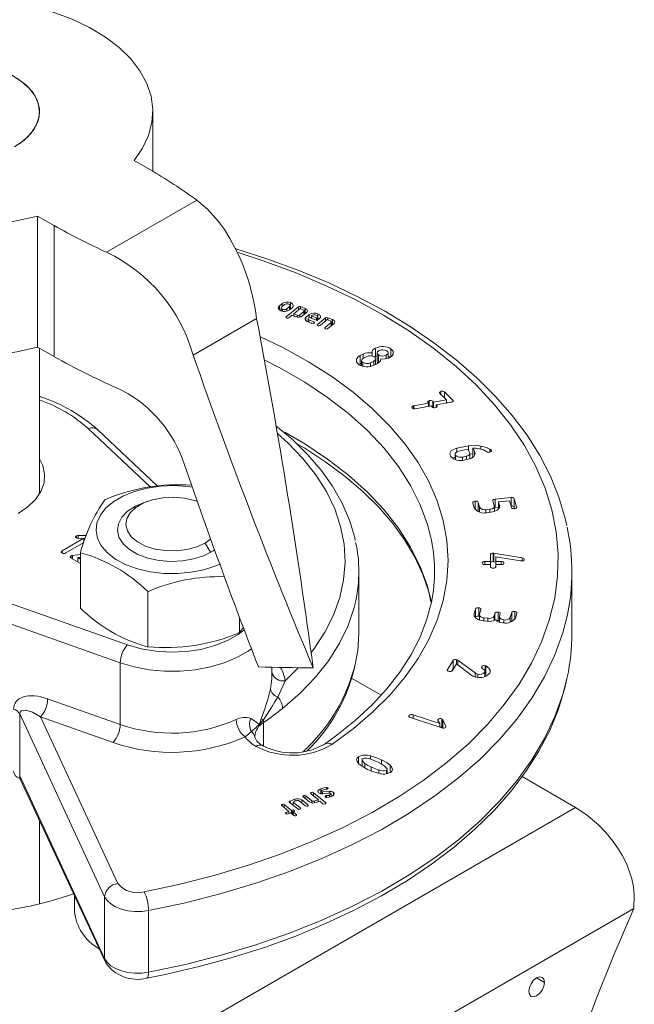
# Model space of a CAD drawing. Header units: millimetres. Extents: x 195 to 7681, y 65 to 5395.
# Tile 49 of 80: x 1854 to 1944, y 4041 to 4185. Entities that reach past the tile are written whole.
import ezdxf

# ---------------------------------------------------------------- set-up
doc = ezdxf.new("R2010")
doc.units = ezdxf.units.MM

msp = doc.modelspace()

# ---------------------------------------------------------------- linework, layer by layer
at = {"color": 7, "linetype": 'Continuous', "lineweight": 18, "ltscale": 13}
for p, q in [((1873.81, 4162.58), (1873.81, 4171.25)), ((1871.08, 4164.16), (1873.37, 4162.84)), ((1880.22, 4158.38), (1867.08, 4150.79)), ((1859.46, 4154.67), (1857.03, 4156.07)), ((1857.03, 4156.07), (1857.03, 4137)), ((1859.46, 4154.67), (1859.46, 4135.6)), ((1892.22, 4143.01), (1892.61, 4143.33)), ((1892.22, 4143.01), (1892.22, 4142.42)), ((1892.98, 4143.18), (1892.59, 4142.86)), ((1892.61, 4143.33), (1892.61, 4142.88)), ((1893.8, 4142.5), (1893.8, 4143.03)), ((1893.86, 4143.46), (1893.86, 4142.55)), ((1892.5, 4142.71), (1892.5, 4142.27)), ((1892.7, 4142.49), (1892.7, 4142.21)), ((1893.23, 4141.4), (1894.99, 4142.85)), ((1893.33, 4142.56), (1893.72, 4142.88)), ((1893.33, 4142.56), (1893.33, 4142.24)), ((1894.06, 4141.63), (1893.6, 4141.25)), ((1894.09, 4142.73), (1893.7, 4142.41)), ((1893.72, 4142.88), (1893.72, 4142.43)), ((1894.57, 4141.42), (1894.06, 4141.63)), ((1895.23, 4142.59), (1894.31, 4141.84)), ((1894.31, 4141.84), (1894.82, 4141.64)), ((1894.31, 4141.84), (1894.31, 4141.53)), ((1894.82, 4141.64), (1894.82, 4141.36)), ((1894.99, 4142.85), (1894.99, 4142.4)), ((1895.22, 4141.68), (1895.8, 4142.16)), ((1895.22, 4141.68), (1895.22, 4141.38)), ((1895.73, 4142.39), (1895.23, 4142.59)), ((1895.3, 4142.88), (1895.99, 4142.6)), ((1895.3, 4142.88), (1895.3, 4142.56)), ((1896.17, 4142.01), (1895.59, 4141.53)), ((1895.8, 4142.16), (1895.8, 4141.71)), ((1895.86, 4141.75), (1895.86, 4142.25)), ((1895.99, 4142.6), (1895.99, 4141.86)), ((1896.09, 4141.32), (1896.58, 4141.72)), ((1896.58, 4141.72), (1896.58, 4141.27)), ((1896.95, 4141.58), (1896.88, 4141.52)), ((1897.84, 4141.85), (1897.84, 4140.94)), ((1888.9, 4141.14), (1879.67, 4135.81)), ((1893.23, 4141.4), (1893.23, 4141.25)), ((1896.09, 4141.32), (1896.09, 4140.85)), ((1896.97, 4140.45), (1896.28, 4140.73)), ((1896.41, 4141.08), (1896.41, 4140.68)), ((1896.63, 4141.31), (1896.46, 4141.18)), ((1896.53, 4140.94), (1897.23, 4140.66)), ((1896.53, 4140.94), (1896.53, 4140.63)), ((1897.74, 4140.86), (1896.63, 4141.31)), ((1896.88, 4141.52), (1896.88, 4141.21)), ((1896.88, 4141.52), (1897.63, 4141.22)), ((1897.23, 4140.66), (1897.23, 4140.45)), ((1897.63, 4141.22), (1897.7, 4141.28)), ((1897.63, 4141.22), (1897.63, 4140.9)), ((1897.7, 4141.28), (1897.7, 4140.88)), ((1898.06, 4141.13), (1897.74, 4140.86)), ((1897.78, 4140.89), (1897.78, 4141.42)), ((1897.79, 4140.28), (1898.96, 4141.24)), ((1897.79, 4140.28), (1897.79, 4140.13)), ((1899.2, 4140.99), (1898.16, 4140.13)), ((1898.9, 4139.83), (1899.78, 4140.55)), ((1898.96, 4141.24), (1898.96, 4140.79)), ((1899.71, 4140.78), (1899.2, 4140.99)), ((1899.27, 4141.27), (1899.97, 4140.99)), ((1899.27, 4141.27), (1899.27, 4140.96)), ((1900.15, 4140.4), (1899.27, 4139.68)), ((1899.78, 4140.55), (1899.78, 4140.1)), ((1899.83, 4140.14), (1899.83, 4140.65)), ((1899.97, 4140.99), (1899.97, 4140.25)), ((1898.9, 4139.83), (1898.9, 4139.68)), ((1859.46, 4135.6), (1857.03, 4137)), ((1857.31, 4115.64), (1857.31, 4136.84)), ((1903.97, 4135.75), (1904.43, 4135.97)), ((1904.43, 4135.97), (1904.43, 4135.37)), ((1905.71, 4136.14), (1905.71, 4135.7)), ((1906.24, 4136.85), (1906.24, 4135.62)), ((1906.45, 4136.15), (1906.45, 4134.92)), ((1906.64, 4135.86), (1906.64, 4134.71)), ((1908.04, 4135.37), (1908.04, 4136.15)), ((1908.45, 4136.73), (1908.45, 4135.51)), ((1903.97, 4135.75), (1903.97, 4134.52)), ((1904.19, 4134.63), (1903.97, 4134.52)), ((1904.19, 4135.05), (1904.19, 4134.27)), ((1904.37, 4134.76), (1904.37, 4134.23)), ((1904.93, 4135.62), (1904.48, 4135.4)), ((1905.49, 4134.7), (1905.95, 4134.92)), ((1905.49, 4134.7), (1905.49, 4134.2)), ((1905.95, 4134.92), (1905.95, 4134.34)), ((1906.24, 4135.62), (1906.09, 4135.53)), ((1906.23, 4134.48), (1906.23, 4135.28)), ((1906.45, 4135.7), (1906.24, 4135.62)), ((1907.76, 4135.8), (1907.76, 4135.29)), ((1908.45, 4135.51), (1908.04, 4135.69)), ((1916.54, 4129.3), (1915.59, 4130.25)), ((1915.73, 4130.55), (1915.73, 4130.1)), ((1916.26, 4130.47), (1917.45, 4129.29)), ((1916.26, 4130.47), (1916.26, 4129.57)), ((1857.5, 4129.75), (1857.31, 4129.81)), ((1911.81, 4128.45), (1913.93, 4128.82)), ((1913.93, 4128.82), (1913.87, 4128.89)), ((1913.93, 4128.82), (1913.93, 4128.36)), ((1914.01, 4129.19), (1914.01, 4128.38)), ((1914.55, 4129.11), (1914.68, 4128.98)), ((1914.55, 4129.11), (1914.55, 4128.23)), ((1914.68, 4128.98), (1916.54, 4129.3)), ((1914.68, 4128.98), (1914.68, 4128.18)), ((1917.22, 4128.96), (1915.07, 4128.58)), ((1916.54, 4129.3), (1916.54, 4128.84)), ((1916.65, 4128.86), (1916.54, 4128.97)), ((1917.45, 4129.29), (1917.45, 4129.05)), ((1911.71, 4128.43), (1911.71, 4128.03)), ((1911.81, 4128.45), (1911.81, 4128.01)), ((1914.32, 4128.43), (1911.98, 4128.01)), ((1914.46, 4128.29), (1914.32, 4128.43)), ((1915.07, 4128.58), (1915.14, 4128.52)), ((1915.07, 4128.58), (1915.07, 4128.24)), ((1915.14, 4128.52), (1915.14, 4128.28)), ((1864.42, 4125.11), (1873.42, 4116.64)), ((1874.43, 4116.8), (1865.79, 4124.94)), ((1918.06, 4122.27), (1919.74, 4122.62)), ((1918.06, 4122.27), (1918.06, 4121.74)), ((1919.64, 4122.12), (1918.34, 4121.84)), ((1919.91, 4121.69), (1919.64, 4122.12)), ((1919.74, 4122.62), (1919.74, 4121.96)), ((1919.96, 4120.76), (1919.96, 4121.53)), ((1920.38, 4122.26), (1920.64, 4121.84)), ((1920.38, 4122.26), (1920.38, 4121.03)), ((1920.64, 4121.84), (1920.64, 4121.28)), ((1921.53, 4122.59), (1921.53, 4122.15)), ((1922.87, 4122.16), (1922.87, 4121.71)), ((1923.06, 4121.99), (1923.06, 4121.8)), ((1917.81, 4121.42), (1917.81, 4121.42)), ((1917.81, 4121.42), (1917.81, 4120.63)), ((1917.86, 4121.26), (1917.86, 4120.62)), ((1918.88, 4120.99), (1919.44, 4121.11)), ((1918.88, 4120.99), (1918.88, 4120.54)), ((1919.71, 4120.68), (1919.15, 4120.56)), ((1919.44, 4121.11), (1919.44, 4120.62)), ((1920.38, 4121.47), (1919.96, 4121.42)), ((1920.71, 4114.56), (1920.71, 4113.33)), ((1921.15, 4114.37), (1921.36, 4113.7)), ((1921.15, 4114.37), (1921.15, 4113.15)), ((1923.51, 4113.92), (1923.3, 4114.59)), ((1923.62, 4114.86), (1925.95, 4115.09)), ((1923.62, 4114.86), (1923.62, 4113.63)), ((1925.7, 4114.61), (1924.14, 4114.45)), ((1924.14, 4114.45), (1924.27, 4114)), ((1924.14, 4114.45), (1924.14, 4113.48)), ((1925.99, 4113.66), (1925.7, 4114.61)), ((1925.95, 4115.09), (1925.95, 4113.87)), ((1926.4, 4114.91), (1926.76, 4113.73)), ((1926.4, 4114.91), (1926.4, 4113.68)), ((1871.84, 4114), (1871.08, 4113.56)), ((1920.59, 4113.62), (1920.39, 4114.3)), ((1921.36, 4113.7), (1921.36, 4113.02)), ((1922.28, 4113.33), (1922.86, 4113.39)), ((1922.28, 4113.33), (1922.28, 4112.89)), ((1923, 4112.95), (1922.42, 4112.89)), ((1922.86, 4113.39), (1922.86, 4112.93)), ((1923.52, 4113.05), (1923.52, 4113.8)), ((1923.62, 4113.63), (1923.52, 4113.61)), ((1924.14, 4113.68), (1923.62, 4113.63)), ((1925.95, 4113.87), (1925.93, 4113.87)), ((1926.46, 4113.48), (1926.4, 4113.68)), ((1926.76, 4113.73), (1926.76, 4113.63)), ((1860.59, 4107.35), (1863.78, 4109.2)), ((1862.68, 4109.53), (1862.68, 4109.21)), ((1862.95, 4109.59), (1864.14, 4109.59)), ((1862.95, 4109.59), (1862.95, 4109.14)), ((1863.78, 4109.2), (1862.95, 4109.14)), ((1863.78, 4109.2), (1863.78, 4108.61)), ((1860.59, 4107.35), (1860.59, 4107.03)), ((1863.76, 4108.55), (1861.14, 4107.03)), ((1881.42, 4108.47), (1882.19, 4107.15)), ((1870.1, 4093.65), (1833.99, 4106.43)), ((1861.89, 4106.6), (1861.89, 4106.28)), ((1863.25, 4105.5), (1861.89, 4106.28)), ((1862.09, 4106.67), (1863.25, 4106.82)), ((1862.09, 4106.67), (1862.09, 4106.17)), ((1863.25, 4106.39), (1862.88, 4106.35)), ((1862.88, 4106.35), (1863.25, 4106.13)), ((1862.88, 4106.35), (1862.88, 4105.71)), ((1863.25, 4107.05), (1863.25, 4099.04)), ((1922.15, 4105.79), (1922.94, 4105.79)), ((1922.15, 4105.79), (1922.15, 4105.34)), ((1922.94, 4105.79), (1922.94, 4106.76)), ((1922.94, 4105.79), (1922.94, 4105.34)), ((1923.34, 4106.99), (1923.34, 4105.77)), ((1923.44, 4106.98), (1927.58, 4106.3)), ((1923.44, 4106.98), (1923.44, 4105.76)), ((1923.72, 4105.71), (1923.44, 4105.76)), ((1923.72, 4106.48), (1923.72, 4105.79)), ((1927.34, 4105.87), (1923.72, 4106.48)), ((1923.72, 4105.79), (1924.52, 4105.79)), ((1923.72, 4105.79), (1923.72, 4105.34)), ((1924.52, 4105.79), (1924.52, 4105.34)), ((1927.58, 4106.3), (1927.58, 4105.86)), ((1903.79, 4095.31), (1903.79, 4104.29)), ((1922.94, 4105.34), (1922.15, 4105.34)), ((1922.94, 4105.05), (1922.94, 4105.34)), ((1923.72, 4105.34), (1923.72, 4105.05)), ((1924.52, 4105.34), (1923.72, 4105.34)), ((1934.81, 4095.31), (1934.81, 4104.29)), ((1841.36, 4100.84), (1869.05, 4091.04)), ((1873.05, 4101.4), (1873.05, 4093.38)), ((1914.36, 4099.8), (1914.28, 4100.19)), ((1920.58, 4098.2), (1920.79, 4098.87)), ((1920.79, 4098.87), (1920.79, 4097.65)), ((1921.24, 4099.06), (1921.24, 4097.83)), ((1921.56, 4098.8), (1921.35, 4098.12)), ((1886.43, 4097.61), (1886.43, 4095.45)), ((1920.58, 4098.2), (1920.58, 4097.92)), ((1921.34, 4097.82), (1921.24, 4097.83)), ((1921.34, 4097.99), (1921.34, 4097.27)), ((1922.44, 4097.09), (1921.86, 4097.15)), ((1922, 4097.59), (1922.58, 4097.53)), ((1922, 4097.59), (1922, 4097.13)), ((1922.58, 4097.53), (1922.58, 4097.09)), ((1923.5, 4097.9), (1923.6, 4098.24)), ((1923.5, 4097.9), (1923.5, 4097.21)), ((1923.6, 4098.24), (1923.6, 4097.25)), ((1924.05, 4098.42), (1924.05, 4097.2)), ((1924.25, 4097.7), (1924.25, 4096.96)), ((1924.37, 4098.16), (1924.26, 4097.82)), ((1924.91, 4097.29), (1924.91, 4096.85)), ((1925.83, 4097.66), (1926.04, 4098.34)), ((1925.83, 4097.66), (1925.83, 4096.96)), ((1926.04, 4098.34), (1926.04, 4097.11)), ((1926.49, 4098.52), (1926.49, 4097.3)), ((1926.8, 4098.26), (1926.6, 4097.59)), ((1886.43, 4095.45), (1887, 4096.24)), ((1918.01, 4091.5), (1918.01, 4090.84)), ((1918.2, 4091.42), (1920.73, 4089.56)), ((1918.2, 4091.42), (1918.2, 4090.74)), ((1869.05, 4082.05), (1869.05, 4091.04)), ((1891.13, 4089.09), (1891.13, 4090.4)), ((1894.97, 4090.33), (1893.06, 4088.43)), ((1916.7, 4090.08), (1917.51, 4091.36)), ((1916.7, 4090.08), (1916.7, 4089.9)), ((1917.51, 4090.14), (1917.3, 4089.81)), ((1918.03, 4090.87), (1917.43, 4089.93)), ((1917.51, 4091.36), (1917.51, 4090.14)), ((1920.08, 4089.3), (1918.03, 4090.87)), ((1921.69, 4090.48), (1921.69, 4090.32)), ((1922.18, 4090.62), (1922.18, 4089.84)), ((1922.29, 4090.58), (1922.29, 4089.36)), ((1902.74, 4088.81), (1907.03, 4086.33)), ((1920.73, 4089.56), (1920.73, 4089)), ((1921.1, 4089.4), (1921.1, 4088.94)), ((1922.11, 4089.67), (1922.11, 4089.05)), ((1922.14, 4089.06), (1922.14, 4089.86)), ((1891.98, 4086.04), (1893.06, 4088.43)), ((1869.05, 4082.05), (1858.49, 4085.79)), ((1854.42, 4083.6), (1866.77, 4056.98)), ((1854.42, 4074.61), (1854.42, 4083.6)), ((1868.71, 4058.91), (1857.44, 4083.18)), ((1857.44, 4083.18), (1868.01, 4079.44)), ((1889.59, 4082.88), (1889.89, 4082.73)), ((1911.14, 4083.41), (1911.14, 4083.17)), ((1915.89, 4081.56), (1911.29, 4083.1)), ((1911.68, 4083.49), (1915.59, 4082.19)), ((1911.68, 4083.49), (1911.68, 4082.97)), ((1915.32, 4082.8), (1915.32, 4082.58)), ((1915.85, 4082.88), (1915.85, 4081.66)), ((1889.92, 4078.93), (1889.92, 4082.36)), ((1915.59, 4082.19), (1915.28, 4082.63)), ((1915.59, 4082.19), (1915.59, 4081.66)), ((1916.03, 4082.75), (1916.45, 4081.84)), ((1916.03, 4082.75), (1916.03, 4081.53)), ((1916.45, 4081.84), (1916.45, 4081.69)), ((1888.64, 4080.22), (1888.63, 4080.31)), ((1888.64, 4080.22), (1888.63, 4080.26)), ((1888.83, 4078.89), (1888.83, 4078.89)), ((1889.83, 4078.98), (1889.83, 4078.99)), ((1903.74, 4077.36), (1903.74, 4076.43)), ((1905.49, 4077.5), (1905.49, 4077.01)), ((1904.26, 4076.88), (1904.26, 4075.99)), ((1904.66, 4076.41), (1904.66, 4075.76)), ((1905.57, 4075.88), (1905.57, 4075.32)), ((1907.09, 4076.92), (1907.09, 4076.3)), ((1908.35, 4076.12), (1908.35, 4075.2)), ((1866.77, 4048), (1854.42, 4074.61)), ((1854.43, 4074.2), (1854.53, 4074.1)), ((1906.72, 4075.44), (1906.72, 4074.98)), ((1907.82, 4075.39), (1907.82, 4074.89)), ((1907.89, 4074.9), (1907.89, 4075.58)), ((1927.55, 4074.49), (1935.32, 4070)), ((1854.51, 4074.13), (1866.89, 4047.45)), ((1899.06, 4072.91), (1899.06, 4072.65)), ((1899.27, 4072.85), (1899.27, 4072.71)), ((1896.59, 4070.8), (1895.71, 4071.53)), ((1895.76, 4071.72), (1895.76, 4071.49)), ((1896.08, 4071.68), (1896.95, 4070.96)), ((1896.08, 4071.68), (1896.08, 4071.23)), ((1897.86, 4071.13), (1896.82, 4071.98)), ((1896.87, 4072.16), (1896.87, 4071.94)), ((1897.19, 4072.13), (1898.94, 4070.69)), ((1897.19, 4072.13), (1897.19, 4071.68)), ((1897.86, 4072.47), (1897.86, 4072.21)), ((1898.25, 4072.72), (1898.25, 4072)), ((1898.27, 4072.34), (1898.27, 4072)), ((1898.31, 4072.29), (1898.31, 4071.99)), ((1898.5, 4072.24), (1899.46, 4072.33)), ((1898.5, 4072.24), (1898.5, 4071.98)), ((1899.54, 4072.07), (1898.58, 4071.98)), ((1898.96, 4071.69), (1898.96, 4071.48)), ((1899.1, 4071.71), (1899.1, 4071.46)), ((1899.46, 4072.33), (1899.46, 4072.07)), ((1899.54, 4071.81), (1899.54, 4071.52)), ((1899.76, 4071.59), (1899.76, 4071.97)), ((1900.1, 4072.17), (1900.1, 4071.79)), ((1850.47, 4021.02), (1935.32, 4070)), ((1893.6, 4069.41), (1892.57, 4070.26)), ((1892.62, 4070.44), (1892.62, 4070.22)), ((1892.93, 4070.41), (1893.97, 4069.56)), ((1892.93, 4070.41), (1892.93, 4069.96)), ((1894.89, 4069.77), (1893.72, 4070.73)), ((1893.78, 4070.91), (1894.47, 4071.19)), ((1893.78, 4070.91), (1893.78, 4070.69)), ((1894.72, 4070.98), (1894.22, 4070.78)), ((1894.22, 4070.78), (1895.26, 4069.92)), ((1894.22, 4070.78), (1894.22, 4070.32)), ((1894.47, 4071.19), (1894.47, 4070.88)), ((1896, 4070.22), (1895.12, 4070.94)), ((1895.26, 4069.92), (1895.26, 4069.77)), ((1895.49, 4071.09), (1896.36, 4070.37)), ((1895.49, 4071.09), (1895.49, 4070.63)), ((1896.36, 4070.37), (1896.36, 4070.22)), ((1896.95, 4070.96), (1896.95, 4070.66)), ((1897.35, 4070.92), (1897.86, 4071.13)), ((1897.35, 4070.92), (1897.35, 4070.65)), ((1898.11, 4070.91), (1897.6, 4070.71)), ((1897.86, 4071.13), (1897.86, 4070.81)), ((1898.57, 4070.54), (1898.11, 4070.91)), ((1898.94, 4070.69), (1898.94, 4070.54)), ((1893.23, 4069.26), (1893.6, 4069.41)), ((1893.23, 4069.26), (1893.23, 4069.04)), ((1893.86, 4069.2), (1893.49, 4069.05)), ((1893.6, 4069.41), (1893.6, 4069.09)), ((1894.32, 4068.82), (1893.86, 4069.2)), ((1893.97, 4069.56), (1894.07, 4069.59)), ((1893.97, 4069.56), (1893.97, 4069.1)), ((1894.07, 4069.59), (1894.07, 4069.02)), ((1894.32, 4069.38), (1894.23, 4069.34)), ((1894.23, 4069.34), (1894.68, 4068.97)), ((1894.23, 4069.34), (1894.23, 4068.89)), ((1894.38, 4069.56), (1894.38, 4069.41)), ((1894.68, 4068.97), (1894.68, 4068.82)), ((1857.31, 4055.95), (1857.31, 4068.09)), ((1862.38, 4057.17), (1862.38, 4054.9)), ((1866.77, 4056.98), (1866.77, 4048)), ((1858.95, 4006.32), (1943.81, 4055.3)), ((1873.18, 4046), (1873.18, 4054.99)), ((1930.8, 4044.53), (1929.67, 4045.18))]:
    msp.add_line(p, q, dxfattribs=at)
at = {"color": 7, "linetype": 'Continuous', "lineweight": 18, "ltscale": 13, "flags": 128}
for points in [[(1871.08, 4164.16), (1872.31, 4165.94), (1873.18, 4167.78), (1873.68, 4169.67), (1873.81, 4171.58), (1873.55, 4173.49), (1872.92, 4175.37), (1871.93, 4177.19), (1870.58, 4178.94), (1868.89, 4180.58), (1866.89, 4182.11), (1864.6, 4183.49), (1862.06, 4184.71), (1859.29, 4185.76), (1856.33, 4186.62), (1853.22, 4187.27), (1850, 4187.72), (1846.71, 4187.96), (1843.4, 4187.97), (1840.1, 4187.77), (1836.87, 4187.35), (1833.74, 4186.72), (1830.76, 4185.89)], [(1819.45, 4179.36), (1818.01, 4177.64), (1816.92, 4175.84), (1816.2, 4173.97), (1815.85, 4172.07), (1815.87, 4170.16), (1816.28, 4168.27), (1817.05, 4166.41), (1818.19, 4164.62), (1819.67, 4162.91), (1821.48, 4161.31), (1823.59, 4159.84), (1825.98, 4158.52), (1828.62, 4157.36), (1831.46, 4156.39), (1834.48, 4155.61), (1837.64, 4155.03), (1840.88, 4154.66), (1844.18, 4154.51), (1847.49, 4154.58), (1850.76, 4154.87), (1853.96, 4155.36), (1857.03, 4156.07)], [(1853.27, 4176.57), (1854.7, 4175.66), (1855.85, 4174.64), (1856.68, 4173.51), (1857.17, 4172.32), (1857.31, 4171.1), (1857.09, 4169.88), (1856.51, 4168.7), (1855.59, 4167.6), (1854.37, 4166.6)], [(1854.02, 4176.13), (1855.32, 4175.16), (1856.31, 4174.08), (1856.97, 4172.92), (1857.29, 4171.71), (1857.24, 4170.49), (1856.84, 4169.28), (1856.09, 4168.14), (1855.02, 4167.08), (1853.65, 4166.15)], [(1888.9, 4141.14), (1888.74, 4142.3), (1888.52, 4143.53), (1888.23, 4144.82), (1887.86, 4146.17), (1887.61, 4146.99), (1887.3, 4147.89), (1886.94, 4148.86), (1886.51, 4149.9), (1886, 4150.99), (1885.03, 4152.81), (1884.22, 4154.09), (1883.65, 4154.9), (1883.52, 4155.07), (1883.42, 4155.2), (1883.35, 4155.29), (1881.76, 4157.08), (1880.22, 4158.38)], [(1857.03, 4137), (1853.99, 4136.3), (1850.84, 4135.81), (1847.61, 4135.52), (1844.34, 4135.44), (1841.08, 4135.58), (1837.87, 4135.93), (1834.74, 4136.48), (1831.75, 4137.24), (1828.92, 4138.18), (1826.29, 4139.3), (1823.89, 4140.59), (1821.77, 4142.02), (1819.93, 4143.58), (1818.41, 4145.25), (1817.23, 4147.01), (1816.4, 4148.84), (1815.93, 4150.7), (1815.81, 4152.18)], [(1886.22, 4150.75), (1889.84, 4149.57), (1894.54, 4147.84), (1899.05, 4145.93), (1903.33, 4143.87), (1907.38, 4141.65), (1911.18, 4139.29), (1914.71, 4136.79), (1917.96, 4134.17), (1920.91, 4131.44), (1923.56, 4128.6), (1925.89, 4125.68), (1927.9, 4122.67), (1929.57, 4119.59), (1930.9, 4116.46), (1931.88, 4113.29), (1932.52, 4110.09), (1932.8, 4106.87), (1932.72, 4103.65), (1932.3, 4100.44), (1931.52, 4097.25), (1930.39, 4094.09), (1928.92, 4090.98), (1927.11, 4087.94), (1924.97, 4084.96), (1922.5, 4082.07), (1919.73, 4079.27), (1916.65, 4076.59), (1913.28, 4074.02), (1909.64, 4071.57), (1905.74, 4069.27), (1901.59, 4067.11), (1897.21, 4065.11), (1892.63, 4063.28), (1887.85, 4061.62), (1882.89, 4060.13), (1877.79, 4058.83), (1872.55, 4057.72)], [(1934.05, 4111.05), (1933.85, 4112.05), (1932.91, 4115.14), (1931.67, 4118.2), (1930.12, 4121.2), (1928.27, 4124.15), (1926.12, 4127.02), (1923.68, 4129.82), (1920.97, 4132.53), (1917.98, 4135.13), (1914.73, 4137.63), (1911.24, 4140), (1907.51, 4142.25), (1903.57, 4144.36), (1899.42, 4146.33), (1895.07, 4148.15), (1890.56, 4149.81), (1885.88, 4151.31), (1885.82, 4151.33)], [(1892.44, 4142.28), (1892.17, 4142.45), (1892.06, 4142.67), (1892.08, 4142.85), (1892.22, 4143.01)], [(1893.72, 4142.88), (1893.79, 4142.99), (1893.78, 4143.1), (1893.72, 4143.18), (1893.61, 4143.25)], [(1893.86, 4143.46), (1894.13, 4143.29), (1894.25, 4143.07), (1894.22, 4142.9), (1894.09, 4142.73)], [(1892.59, 4142.86), (1892.51, 4142.75), (1892.52, 4142.64), (1892.58, 4142.56), (1892.7, 4142.49)], [(1895.8, 4142.16), (1895.85, 4142.23), (1895.85, 4142.3), (1895.81, 4142.35), (1895.73, 4142.39)], [(1895.99, 4142.6), (1896.21, 4142.46), (1896.3, 4142.29), (1896.28, 4142.14), (1896.17, 4142.01)], [(1897.7, 4141.28), (1897.77, 4141.38), (1897.76, 4141.5), (1897.7, 4141.58), (1897.58, 4141.64)], [(1897.84, 4141.85), (1898.11, 4141.68), (1898.23, 4141.46), (1898.2, 4141.29), (1898.06, 4141.13)], [(1893.29, 4141.22), (1893.23, 4141.25), (1893.19, 4141.28), (1893.18, 4141.32), (1893.19, 4141.36), (1893.23, 4141.4)], [(1896.28, 4140.73), (1896.05, 4140.87), (1895.96, 4141.05), (1895.98, 4141.19), (1896.09, 4141.32)], [(1896.46, 4141.18), (1896.42, 4141.11), (1896.42, 4141.03), (1896.46, 4140.98), (1896.53, 4140.94)], [(1897.23, 4140.66), (1897.29, 4140.63), (1897.32, 4140.6), (1897.34, 4140.57), (1897.33, 4140.53), (1897.29, 4140.48)], [(1897.85, 4140.1), (1897.79, 4140.13), (1897.75, 4140.16), (1897.74, 4140.19), (1897.75, 4140.23), (1897.79, 4140.28)], [(1899.78, 4140.55), (1899.83, 4140.62), (1899.82, 4140.69), (1899.78, 4140.74), (1899.71, 4140.78)], [(1899.97, 4140.99), (1900.19, 4140.86), (1900.28, 4140.68), (1900.26, 4140.54), (1900.15, 4140.4)], [(1898.96, 4139.65), (1898.9, 4139.68), (1898.86, 4139.71), (1898.85, 4139.74), (1898.86, 4139.78), (1898.9, 4139.83)], [(1899.87, 4079.16), (1902.98, 4081.45), (1905.8, 4083.86), (1908.33, 4086.37), (1910.54, 4088.99), (1912.43, 4091.68), (1913.99, 4094.45), (1915.21, 4097.27), (1916.09, 4100.13), (1916.62, 4103.03), (1916.79, 4105.93), (1916.62, 4108.84), (1916.09, 4111.73), (1915.21, 4114.6), (1913.99, 4117.42), (1912.42, 4120.19), (1910.53, 4122.88), (1908.32, 4125.49), (1905.79, 4128.01), (1902.96, 4130.42), (1899.85, 4132.71), (1896.47, 4134.86), (1892.84, 4136.88), (1889.39, 4138.55)], [(1905.71, 4136.14), (1905.72, 4136.36), (1905.84, 4136.57), (1906.24, 4136.85)], [(1906.74, 4136.5), (1906.52, 4136.34), (1906.45, 4136.14), (1906.5, 4135.99), (1906.64, 4135.86)], [(1907.76, 4135.8), (1907.97, 4135.96), (1908.04, 4136.16), (1908, 4136.31), (1907.86, 4136.45)], [(1908.45, 4136.73), (1908.77, 4136.38), (1908.8, 4135.98), (1908.61, 4135.69), (1908.26, 4135.45)], [(1890.03, 4135.13), (1892.31, 4133.96), (1895.91, 4131.9), (1899.25, 4129.68), (1902.29, 4127.34), (1905.04, 4124.87), (1907.47, 4122.29), (1909.56, 4119.62), (1911.32, 4116.87), (1912.72, 4114.05), (1913.77, 4111.18), (1914.22, 4109.48)], [(1903.78, 4134.47), (1903.46, 4134.82), (1903.43, 4135.22), (1903.62, 4135.51), (1903.97, 4135.75)], [(1904.48, 4135.4), (1904.26, 4135.24), (1904.19, 4135.05), (1904.23, 4134.89), (1904.37, 4134.76)], [(1905.95, 4134.92), (1906.16, 4135.08), (1906.23, 4135.28), (1906.18, 4135.43), (1906.05, 4135.57)], [(1906.72, 4134.76), (1906.42, 4134.57), (1906, 4134.36)], [(1906.45, 4134.92), (1906.45, 4134.92), (1906.5, 4134.77), (1906.57, 4134.7)], [(1906.97, 4135.28), (1906.92, 4134.97), (1906.72, 4134.76)], [(1915.59, 4130.25), (1915.53, 4130.32), (1915.52, 4130.38), (1915.54, 4130.44), (1915.61, 4130.5), (1915.73, 4130.55)], [(1857.31, 4129.77), (1857.41, 4129.77), (1857.5, 4129.75)], [(1913.87, 4128.89), (1913.82, 4128.96), (1913.8, 4129.02), (1913.82, 4129.08), (1913.89, 4129.14), (1914.01, 4129.19)], [(1917.32, 4128.98), (1917.27, 4128.97), (1917.22, 4128.96)], [(1917.45, 4129.29), (1917.5, 4129.22), (1917.52, 4129.16), (1917.5, 4129.1), (1917.43, 4129.04), (1917.32, 4128.98)], [(1911.57, 4128.11), (1911.51, 4128.19), (1911.5, 4128.25), (1911.52, 4128.31), (1911.59, 4128.37), (1911.71, 4128.43)], [(1911.71, 4128.43), (1911.76, 4128.44), (1911.81, 4128.45)], [(1915.14, 4128.52), (1915.19, 4128.45), (1915.21, 4128.38), (1915.19, 4128.33), (1915.12, 4128.26), (1915, 4128.21)], [(1903.27, 4108.85), (1903.19, 4109.3), (1902.43, 4111.82), (1901.35, 4114.3), (1899.97, 4116.73), (1898.29, 4119.09), (1896.33, 4121.38), (1894.08, 4123.57), (1891.72, 4125.52)], [(1891.93, 4124.42), (1893.46, 4123.06), (1895.65, 4120.78), (1897.53, 4118.41), (1899.07, 4115.97), (1900.28, 4113.46), (1901.14, 4110.9), (1901.64, 4108.31), (1901.79, 4105.71), (1901.58, 4103.11), (1901.02, 4100.53), (1900.1, 4097.98), (1898.84, 4095.48), (1897.24, 4093.04), (1896.85, 4092.52)], [(1914.28, 4100.19), (1913.77, 4102.2), (1912.72, 4105.07), (1911.32, 4107.89), (1909.56, 4110.64), (1907.47, 4113.31), (1905.04, 4115.89), (1902.29, 4118.35), (1899.25, 4120.7), (1895.91, 4122.91), (1893.03, 4124.59)], [(1894.76, 4122.91), (1895.91, 4122.26), (1898.98, 4120.26), (1901.81, 4118.16), (1904.39, 4115.97), (1906.69, 4113.68), (1908.72, 4111.33), (1910.47, 4108.91), (1911.93, 4106.43), (1913.09, 4103.91), (1913.96, 4101.35), (1914.27, 4099.91)], [(1917.13, 4121.11), (1917.03, 4121.5), (1917.25, 4121.88), (1917.59, 4122.11), (1918.06, 4122.27)], [(1918.34, 4121.84), (1918.04, 4121.74), (1917.86, 4121.57), (1917.81, 4121.42), (1917.86, 4121.26)], [(1919.44, 4121.11), (1919.73, 4121.21), (1919.91, 4121.38), (1919.96, 4121.54), (1919.91, 4121.69)], [(1920.64, 4121.84), (1920.74, 4121.45), (1920.52, 4121.07), (1920.18, 4120.83), (1919.71, 4120.68)], [(1919.74, 4122.62), (1920.78, 4122.71), (1921.53, 4122.59)], [(1921.35, 4122.2), (1920.76, 4122.27), (1920.38, 4122.26)], [(1922.43, 4121.75), (1921.92, 4122.04), (1921.35, 4122.2)], [(1921.53, 4122.59), (1922.39, 4122.38), (1922.87, 4122.16)], [(1923.06, 4121.99), (1923.1, 4121.92), (1923.1, 4121.85), (1923.06, 4121.8), (1922.97, 4121.74), (1922.84, 4121.7)], [(1922.87, 4122.16), (1923.01, 4122.05), (1923.06, 4121.99)], [(1857.31, 4120.71), (1857.78, 4119.75), (1858.05, 4118.49), (1857.96, 4117.23), (1857.51, 4115.99), (1856.72, 4114.82), (1855.6, 4113.73), (1854.18, 4112.77)], [(1917.81, 4120.95), (1917.48, 4120.83), (1917.45, 4120.81)], [(1879.54, 4116.61), (1878.86, 4116.7), (1876.88, 4116.83), (1874.9, 4116.75), (1872.97, 4116.47), (1871.15, 4115.99), (1869.52, 4115.34), (1868.11, 4114.53), (1866.98, 4113.58), (1866.16, 4112.54), (1865.67, 4111.42), (1865.54, 4110.28), (1865.76, 4109.14), (1866.33, 4108.04), (1867.23, 4107.01), (1868.44, 4106.1), (1869.91, 4105.32), (1871.59, 4104.71), (1873.44, 4104.28), (1875.39, 4104.05), (1877.38, 4104.03), (1879.34, 4104.21), (1881.22, 4104.59), (1882.95, 4105.15), (1883.54, 4105.41)], [(1872.97, 4114.53), (1872.69, 4114.44), (1871.29, 4113.86), (1870.13, 4113.12), (1869.28, 4112.25), (1868.78, 4111.29), (1868.64, 4110.3), (1868.87, 4109.31), (1869.47, 4108.37), (1870.4, 4107.53), (1871.62, 4106.82), (1873.08, 4106.28), (1874.7, 4105.94), (1876.42, 4105.8), (1878.14, 4105.89), (1879.79, 4106.18), (1881.3, 4106.67), (1882.59, 4107.34), (1882.79, 4107.47)], [(1882.22, 4109.03), (1881.42, 4108.47), (1880.19, 4107.91), (1878.76, 4107.53), (1877.22, 4107.34), (1875.65, 4107.37), (1874.13, 4107.6), (1872.75, 4108.04), (1871.57, 4108.64), (1870.67, 4109.38), (1870.09, 4110.23), (1869.86, 4111.12), (1870, 4112.03), (1870.49, 4112.89), (1871.32, 4113.66), (1872.43, 4114.31), (1873.77, 4114.78), (1875.26, 4115.07), (1876.83, 4115.15), (1878.39, 4115.01), (1879.85, 4114.68), (1880.29, 4114.53)], [(1920.39, 4114.3), (1920.38, 4114.37), (1920.4, 4114.44), (1920.45, 4114.49), (1920.56, 4114.53), (1920.71, 4114.56)], [(1920.71, 4114.56), (1920.84, 4114.56), (1920.95, 4114.55), (1921.03, 4114.52), (1921.11, 4114.46), (1921.15, 4114.37)], [(1923.3, 4114.59), (1923.29, 4114.67), (1923.31, 4114.73), (1923.37, 4114.79), (1923.47, 4114.83), (1923.62, 4114.86)], [(1925.95, 4115.09), (1926.08, 4115.1), (1926.19, 4115.09), (1926.28, 4115.05), (1926.36, 4114.99), (1926.4, 4114.91)], [(1922.86, 4113.39), (1923.18, 4113.47), (1923.42, 4113.62), (1923.51, 4113.76), (1923.51, 4113.92)], [(1924.27, 4114), (1924.25, 4113.6), (1923.92, 4113.25), (1923.51, 4113.05), (1923, 4112.95)], [(1926.4, 4113.68), (1926.36, 4113.76), (1926.31, 4113.81), (1926.23, 4113.85), (1926.1, 4113.87), (1925.95, 4113.87)], [(1926.45, 4113.47), (1926.31, 4113.47), (1926.2, 4113.48), (1926.11, 4113.51), (1926.04, 4113.57), (1925.99, 4113.66)], [(1926.76, 4113.73), (1926.77, 4113.66), (1926.75, 4113.59), (1926.69, 4113.54), (1926.59, 4113.5), (1926.45, 4113.47)], [(1862.68, 4109.21), (1862.6, 4109.27), (1862.55, 4109.33), (1862.54, 4109.39), (1862.58, 4109.46), (1862.68, 4109.53)], [(1862.68, 4109.53), (1862.82, 4109.58), (1862.95, 4109.59)], [(1862.95, 4109.14), (1862.79, 4109.16), (1862.68, 4109.21)], [(1860.59, 4107.03), (1860.5, 4107.09), (1860.46, 4107.15), (1860.45, 4107.21), (1860.49, 4107.28), (1860.59, 4107.35)], [(1861.89, 4106.28), (1861.8, 4106.34), (1861.76, 4106.4), (1861.75, 4106.46), (1861.8, 4106.53), (1861.89, 4106.6)], [(1861.89, 4106.6), (1861.99, 4106.64), (1862.09, 4106.67)], [(1921.76, 4105.57), (1921.78, 4105.65), (1921.82, 4105.71), (1921.89, 4105.75), (1922, 4105.78), (1922.15, 4105.79)], [(1922.94, 4106.76), (1922.96, 4106.84), (1923, 4106.9), (1923.07, 4106.95), (1923.18, 4106.98), (1923.34, 4106.99)], [(1923.34, 4105.77), (1923.2, 4105.76), (1923.1, 4105.73), (1923.02, 4105.7), (1922.96, 4105.63), (1922.94, 4105.54)], [(1923.34, 4106.99), (1923.4, 4106.99), (1923.44, 4106.98)], [(1923.44, 4105.76), (1923.39, 4105.77), (1923.34, 4105.77)], [(1924.52, 4105.79), (1924.65, 4105.79), (1924.75, 4105.76), (1924.83, 4105.72), (1924.89, 4105.66), (1924.9, 4105.57)], [(1927.48, 4105.86), (1927.41, 4105.86), (1927.34, 4105.87)], [(1927.86, 4106.08), (1927.85, 4106.01), (1927.81, 4105.95), (1927.74, 4105.9), (1927.63, 4105.87), (1927.48, 4105.86)], [(1927.58, 4106.3), (1927.72, 4106.26), (1927.81, 4106.21), (1927.85, 4106.15), (1927.86, 4106.08)], [(1922.15, 4105.34), (1922.02, 4105.35), (1921.92, 4105.37), (1921.84, 4105.41), (1921.78, 4105.48), (1921.76, 4105.57)], [(1923.34, 4104.83), (1923.2, 4104.84), (1923.1, 4104.86), (1923.02, 4104.9), (1922.96, 4104.97), (1922.94, 4105.05)], [(1923.72, 4105.05), (1923.71, 4104.98), (1923.67, 4104.92), (1923.6, 4104.87), (1923.49, 4104.84), (1923.34, 4104.83)], [(1924.9, 4105.57), (1924.89, 4105.49), (1924.85, 4105.43), (1924.78, 4105.39), (1924.67, 4105.35), (1924.52, 4105.34)], [(1892.68, 4084.4), (1895.24, 4086.63), (1897.48, 4088.97), (1899.4, 4091.4), (1900.98, 4093.91), (1902.22, 4096.49), (1903.1, 4099.11), (1903.34, 4100.08)], [(1914.37, 4100.05), (1914.35, 4099.86), (1913.66, 4097.25), (1912.66, 4094.67), (1911.36, 4092.13), (1909.76, 4089.66), (1907.88, 4087.24), (1905.71, 4084.91), (1903.28, 4082.65), (1900.58, 4080.49), (1898.74, 4079.17)], [(1920.79, 4098.87), (1920.83, 4098.95), (1920.88, 4099), (1920.97, 4099.04), (1921.09, 4099.06), (1921.24, 4099.06)], [(1921.24, 4099.06), (1921.37, 4099.04), (1921.47, 4099), (1921.53, 4098.96), (1921.56, 4098.88), (1921.56, 4098.8)], [(1873.18, 4054.99), (1878.54, 4056.12), (1883.76, 4057.46), (1888.82, 4058.97), (1893.71, 4060.68), (1898.4, 4062.55), (1902.88, 4064.6), (1907.12, 4066.8), (1911.11, 4069.16), (1914.84, 4071.66), (1918.28, 4074.29), (1921.43, 4077.04), (1924.27, 4079.89), (1926.79, 4082.85), (1928.98, 4085.89), (1930.83, 4089.01), (1932.34, 4092.19), (1933.49, 4095.42), (1934.11, 4097.83)], [(1921.86, 4097.15), (1921.22, 4097.3), (1920.76, 4097.6), (1920.58, 4097.88), (1920.58, 4098.2)], [(1921.24, 4097.83), (1921.11, 4097.84), (1921, 4097.82), (1920.91, 4097.79), (1920.83, 4097.73), (1920.79, 4097.65)], [(1921.35, 4098.12), (1921.36, 4097.92), (1921.53, 4097.74), (1921.73, 4097.64), (1922, 4097.59)], [(1923.6, 4098.24), (1923.64, 4098.31), (1923.69, 4098.37), (1923.77, 4098.41), (1923.9, 4098.43), (1924.05, 4098.42)], [(1924.05, 4097.2), (1923.92, 4097.2), (1923.85, 4097.2)], [(1924.05, 4098.42), (1924.18, 4098.4), (1924.27, 4098.37), (1924.34, 4098.32), (1924.37, 4098.25), (1924.37, 4098.16)], [(1924.25, 4097.15), (1924.2, 4097.17), (1924.05, 4097.2)], [(1924.26, 4097.82), (1924.28, 4097.62), (1924.44, 4097.45), (1924.65, 4097.35), (1924.91, 4097.29)], [(1926.04, 4098.34), (1926.07, 4098.41), (1926.13, 4098.47), (1926.21, 4098.51), (1926.34, 4098.53), (1926.49, 4098.52)], [(1926.49, 4098.52), (1926.62, 4098.5), (1926.71, 4098.47), (1926.78, 4098.42), (1926.81, 4098.35), (1926.8, 4098.26)], [(1887.09, 4095.86), (1886.22, 4095.18), (1884.65, 4094.27), (1882.83, 4093.54), (1880.8, 4093), (1878.65, 4092.69), (1876.44, 4092.59), (1874.22, 4092.73), (1872.09, 4093.08), (1870.1, 4093.65)], [(1903.79, 4095.31), (1903.64, 4092.84), (1903.32, 4091.02)], [(1869.05, 4091.04), (1871.08, 4090.44), (1873.25, 4090.03), (1875.49, 4089.83), (1877.77, 4089.83), (1880.02, 4090.03), (1882.18, 4090.44), (1884.21, 4091.04), (1886.05, 4091.81), (1887.66, 4092.74), (1888.15, 4093.09)], [(1918.01, 4091.5), (1918.12, 4091.46), (1918.2, 4091.42)], [(1916.94, 4089.79), (1916.82, 4089.82), (1916.73, 4089.87), (1916.68, 4089.92), (1916.67, 4089.99), (1916.7, 4090.08)], [(1917.64, 4090.25), (1917.58, 4090.22), (1917.51, 4090.14)], [(1922.11, 4089.67), (1922.15, 4089.81), (1922.07, 4089.97), (1921.75, 4090.26)], [(1922.29, 4090.58), (1922.69, 4090.28), (1922.9, 4089.98), (1922.93, 4089.74), (1922.84, 4089.51)], [(1872.93, 4045.14), (1875.58, 4045.67), (1880.54, 4046.82), (1885.37, 4048.14), (1890.06, 4049.63), (1894.6, 4051.27), (1898.96, 4053.08), (1903.13, 4055.03), (1907.1, 4057.13), (1910.86, 4059.36), (1914.38, 4061.73), (1917.66, 4064.21), (1920.68, 4066.82), (1923.44, 4069.52), (1925.91, 4072.33), (1928.1, 4075.21), (1929.99, 4078.18), (1931.57, 4081.2), (1932.85, 4084.28), (1933.8, 4087.39), (1934.07, 4088.69)], [(1934.14, 4088.96), (1933.49, 4086.44), (1932.34, 4083.21), (1930.83, 4080.03), (1928.98, 4076.91), (1926.79, 4073.87), (1924.27, 4070.91), (1921.43, 4068.05), (1918.28, 4065.3), (1914.84, 4062.68), (1911.11, 4060.18), (1907.12, 4057.82), (1902.88, 4055.62), (1898.4, 4053.57), (1893.71, 4051.69), (1888.82, 4049.99), (1883.76, 4048.47), (1878.54, 4047.14), (1873.18, 4046)], [(1891.11, 4089.09), (1891.12, 4088.77), (1890.92, 4087.2)], [(1920.83, 4088.97), (1920.39, 4089.12), (1920.08, 4089.3)], [(1920.73, 4089.56), (1920.92, 4089.45), (1921.1, 4089.4)], [(1854.42, 4083.6), (1854.43, 4083.74), (1854.48, 4083.87), (1854.65, 4084.06), (1855.31, 4084.15), (1856.29, 4083.84), (1857.44, 4083.18)], [(1889.59, 4082.88), (1889.43, 4082.39), (1889.39, 4082.27), (1889.33, 4082.17), (1889.3, 4082.14), (1889.27, 4082.12), (1889.22, 4082.11), (1888.87, 4082.4), (1888.05, 4082.95)], [(1911.29, 4083.1), (1911.18, 4083.14), (1911.11, 4083.19), (1911.07, 4083.25), (1911.08, 4083.32), (1911.14, 4083.41)], [(1915.28, 4082.63), (1915.27, 4082.73), (1915.32, 4082.8)], [(1915.85, 4082.88), (1915.98, 4082.82), (1916.03, 4082.75)], [(1916.03, 4081.53), (1915.95, 4081.61), (1915.85, 4081.66)], [(1916.45, 4081.84), (1916.47, 4081.72), (1916.43, 4081.64)], [(1887.23, 4080.26), (1887.76, 4080.69), (1888.15, 4081.06)], [(1903.81, 4076.34), (1903.54, 4076.67), (1903.46, 4076.97), (1903.54, 4077.18), (1903.74, 4077.36)], [(1904.33, 4077.07), (1904.28, 4077.02), (1904.25, 4076.95), (1904.26, 4076.87), (1904.3, 4076.78), (1904.66, 4076.41)], [(1905.49, 4077.5), (1906.37, 4077.23), (1907.09, 4076.92)], [(1905.07, 4075.53), (1904.27, 4075.98), (1903.81, 4076.34)], [(1904.66, 4076.41), (1905.12, 4076.11), (1905.57, 4075.88)], [(1906.59, 4076.58), (1905.98, 4076.84), (1905.52, 4077.01)], [(1905.57, 4075.88), (1906.2, 4075.61), (1906.72, 4075.44)], [(1907.49, 4076.05), (1907.03, 4076.35), (1906.59, 4076.58)], [(1907.09, 4076.92), (1907.89, 4076.47), (1908.35, 4076.12)], [(1907.82, 4075.39), (1907.88, 4075.44), (1907.9, 4075.51), (1907.89, 4075.59), (1907.85, 4075.68), (1907.49, 4076.05)], [(1908.35, 4076.12), (1908.61, 4075.79), (1908.69, 4075.49), (1908.61, 4075.28), (1908.41, 4075.1)], [(1854.52, 4074.13), (1854.45, 4074.33), (1854.42, 4074.61)], [(1906.66, 4074.96), (1905.78, 4075.23), (1905.07, 4075.53)], [(1898.25, 4072.72), (1898.71, 4072.86), (1899.06, 4072.91)], [(1899.27, 4072.85), (1899.31, 4072.8), (1899.3, 4072.75), (1899.27, 4072.71), (1899.22, 4072.68)], [(1895.71, 4071.53), (1895.67, 4071.57), (1895.66, 4071.61), (1895.66, 4071.64), (1895.7, 4071.68), (1895.76, 4071.72)], [(1896.82, 4071.98), (1896.78, 4072.02), (1896.76, 4072.06), (1896.77, 4072.09), (1896.81, 4072.13), (1896.87, 4072.16)], [(1897.94, 4072.14), (1897.85, 4072.23), (1897.82, 4072.32), (1897.86, 4072.47)], [(1897.86, 4072.47), (1898.04, 4072.61), (1898.25, 4072.72)], [(1898.5, 4072.51), (1898.37, 4072.44), (1898.3, 4072.39), (1898.28, 4072.36), (1898.27, 4072.33), (1898.28, 4072.31), (1898.31, 4072.29)], [(1898.88, 4072.62), (1898.66, 4072.56), (1898.5, 4072.51)], [(1898.9, 4071.51), (1898.87, 4071.56), (1898.87, 4071.62), (1898.9, 4071.66), (1898.96, 4071.69)], [(1899.16, 4072.66), (1899.02, 4072.64), (1898.88, 4072.62)], [(1898.96, 4071.69), (1899.03, 4071.71), (1899.1, 4071.71)], [(1899.1, 4071.71), (1899.35, 4071.75), (1899.54, 4071.81)], [(1899.8, 4071.6), (1899.42, 4071.49), (1899.11, 4071.46)], [(1899.22, 4072.68), (1899.18, 4072.66), (1899.16, 4072.66)], [(1899.54, 4071.81), (1899.67, 4071.87), (1899.74, 4071.92), (1899.76, 4071.95), (1899.76, 4071.98), (1899.75, 4072), (1899.73, 4072.02)], [(1900.17, 4071.85), (1900, 4071.7), (1899.8, 4071.6)], [(1900.1, 4072.17), (1900.18, 4072.09), (1900.21, 4072), (1900.17, 4071.85)], [(1892.57, 4070.26), (1892.53, 4070.3), (1892.51, 4070.34), (1892.52, 4070.37), (1892.55, 4070.41), (1892.62, 4070.44)], [(1893.72, 4070.73), (1893.68, 4070.77), (1893.67, 4070.81), (1893.67, 4070.84), (1893.71, 4070.88), (1893.78, 4070.91)], [(1895.26, 4069.92), (1895.29, 4069.88), (1895.31, 4069.84), (1895.3, 4069.81), (1895.27, 4069.77), (1895.2, 4069.74)], [(1896.36, 4070.37), (1896.4, 4070.33), (1896.42, 4070.29), (1896.41, 4070.26), (1896.37, 4070.22), (1896.31, 4070.19)], [(1898.94, 4070.69), (1898.97, 4070.65), (1898.99, 4070.61), (1898.98, 4070.58), (1898.95, 4070.54), (1898.88, 4070.51)], [(1943.81, 4055.3), (1943.89, 4057.34), (1943.77, 4058.44), (1943.52, 4059.59), (1942.83, 4061.59), (1942.49, 4062.31), (1942.1, 4063.05), (1941.65, 4063.81), (1940.82, 4065.03), (1939.76, 4066.33), (1938.7, 4067.44), (1936.89, 4068.96), (1935.32, 4070)], [(1893.18, 4069.08), (1893.14, 4069.11), (1893.13, 4069.15), (1893.13, 4069.18), (1893.17, 4069.22), (1893.23, 4069.26)], [(1894.38, 4069.56), (1894.42, 4069.52), (1894.43, 4069.49), (1894.43, 4069.45), (1894.39, 4069.42), (1894.32, 4069.38)], [(1894.68, 4068.97), (1894.72, 4068.93), (1894.74, 4068.89), (1894.73, 4068.86), (1894.69, 4068.82), (1894.63, 4068.79)], [(1866.77, 4056.98), (1867.14, 4056.43), (1867.68, 4055.94), (1868.39, 4055.51), (1869.23, 4055.18), (1870.17, 4054.96), (1871.17, 4054.85), (1872.19, 4054.86), (1873.18, 4054.99)], [(1943.81, 4055.3), (1940.94, 4048.65), (1938.28, 4041.97), (1935.84, 4035.28), (1933.62, 4028.58), (1931.63, 4021.9), (1929.87, 4015.25), (1928.35, 4008.64), (1927.07, 4002.1), (1926.04, 3995.63), (1925.25, 3989.25), (1924.71, 3982.98), (1924.42, 3976.83), (1924.38, 3970.81), (1924.58, 3964.95), (1925.04, 3959.24), (1925.75, 3953.71), (1926.7, 3948.37), (1927.9, 3943.23)], [(1873.18, 4046), (1872.19, 4045.88), (1871.17, 4045.87), (1870.17, 4045.98), (1869.23, 4046.2), (1868.39, 4046.53), (1867.68, 4046.95), (1867.14, 4047.45), (1866.77, 4048)], [(1866.77, 4048), (1866.81, 4047.68), (1866.89, 4047.45)], [(1873.18, 4046), (1873.17, 4045.71), (1873.13, 4045.46), (1873.07, 4045.28), (1872.99, 4045.17), (1872.93, 4045.14)], [(1930.8, 4044.53), (1930.71, 4043.98), (1930.47, 4043.41), (1930.1, 4042.92), (1929.67, 4042.57), (1929.23, 4042.42), (1928.87, 4042.49), (1928.62, 4042.77), (1928.53, 4043.22), (1928.62, 4043.77), (1928.87, 4044.33), (1929.23, 4044.83), (1929.67, 4045.18), (1930.1, 4045.33), (1930.47, 4045.26), (1930.71, 4044.98), (1930.8, 4044.53)]]:
    msp.add_lwpolyline(points, dxfattribs=at)
at = {"color": 7, "linetype": 'Continuous', "lineweight": 18, "ltscale": 169}
for centre, radius, start, end in [((1827.1, 4084.35), 91.11, 54.3342, 59.4809), ((1912.93, 4250.27), 109.54, 240.7791, 245.2554), ((1856.98, 4129.52), 23.54, 15.5025, 64.608), ((1893.35, 4142.22), 1.34, 67.646, 123.8581), ((1893.35, 4142.63), 0.664, 67.281, 124.3434), ((1892.95, 4143.52), 1.34, 247.7483, 303.9965), ((1892.95, 4143.11), 0.667, 247.6879, 304.4156), ((1894.98, 4142.02), 0.418, 247.5956, 304.7883), ((1895.17, 4142.62), 0.294, 63.3595, 127.7797), ((1897.33, 4140.61), 1.34, 67.646, 123.8581), ((1897.33, 4141.02), 0.668, 67.4639, 124.1605), ((1893.42, 4141.49), 0.295, 243.5582, 308.0662), ((1894.98, 4142.42), 1.08, 247.6378, 304.135), ((1897.1, 4140.72), 0.295, 243.5582, 308.0662), ((1897.98, 4140.36), 0.295, 243.5582, 308.0662), ((1899.14, 4141.01), 0.294, 63.3595, 127.7797), ((1899.09, 4139.91), 0.295, 243.5582, 308.0662), ((1905.33, 4134.1), 2.08, 79.5914, 115.8511), ((1907.24, 4134.71), 2.36, 59.0468, 115.052), ((1907.25, 4136.88), 1.19, 239.1962, 295.2561), ((1907.25, 4135.42), 1.19, 59.1962, 115.2561), ((1913.58, 4232.44), 110.94, 240.7998, 246.0956), ((1904.99, 4136.49), 2.36, 239.0547, 295.1627), ((1904.98, 4135.78), 1.19, 239.1962, 295.2561), ((1905.44, 4134.54), 1.2, 59.3816, 115.0706), ((1907.34, 4137.35), 2.11, 259.8446, 295.8587), ((1860.88, 4114.37), 18.36, 20.5744, 65.0687), ((1915.93, 4130.11), 0.489, 47.6587, 114.2565), ((1850.23, 4109.24), 21.29, 48.1993, 70.5738), ((1850, 4107.26), 23.71, 48.2167, 71.55), ((1914.22, 4128.75), 0.489, 47.6587, 114.2565), ((1911.87, 4128.44), 0.443, 226.9959, 284.7507), ((1914.79, 4128.66), 0.494, 227.9594, 294.4546), ((1864.97, 4123.93), 1.31, 50.7, 114.5782), ((1922.69, 4122.13), 0.458, 236.6964, 289.1088), ((1918.57, 4122.43), 1.96, 222.6937, 287.1733), ((1918.6, 4121.97), 1.02, 224.0603, 286.0718), ((1877.39, 4090.36), 26.6, 85.5183, 113.3726), ((1886.89, 4100.78), 24.46, 145.0722, 165.1309), ((1922, 4114.49), 1.65, 211.5068, 284.474), ((1922.08, 4114.18), 0.865, 213.1679, 283.1119), ((1904.49, 4104.29), 30.32, 347.6859, 12.3464), ((1891.25, 4104.3), 23.55, 348.9877, 12.7145), ((1883.94, 4104.29), 19.85, 347.7357, 12.4304), ((1860.87, 4107.48), 0.528, 238.3545, 301.6455), ((1857.64, 4086.02), 21.77, 44.9387, 75.0667), ((1883.45, 4077.74), 25.84, 88.2376, 113.7544), ((1878.65, 4114.41), 21.77, 224.9387, 255.0667), ((1922.75, 4099.07), 2.01, 261.1453, 298.4741), ((1922.79, 4098.34), 0.834, 255.7544, 328.2648), ((1924.81, 4098.4), 1.55, 224.8713, 268.7689), ((1925.15, 4098.54), 1.73, 257.5684, 326.602), ((1925.12, 4098.1), 0.834, 255.7544, 328.2648), ((1875.67, 4120.72), 27.47, 264.5204, 293.0657), ((1904.35, 4095.34), 30.46, 347.9219, 359.9515), ((1873.04, 4090.96), 3.99, 137.5536, 178.911), ((1917.86, 4091.08), 0.445, 69.2362, 140.8968), ((1886.96, 4087.42), 6.19, 9.4166, 28.4481), ((1877.87, 4097.32), 26.22, 312.6728, 346.0873), ((1878.84, 4096.13), 25, 314.2091, 347.7037), ((1921.81, 4090.4), 0.148, 145.6908, 246.768), ((1922.03, 4090.21), 0.439, 69.4015, 141.2729), ((1922.17, 4090.42), 0.201, 53.1809, 85.9989), ((1892.75, 4090.06), 1.66, 196.3461, 280.7075), ((1917.09, 4090.2), 0.439, 249.4015, 321.2729), ((1921.39, 4090.92), 2.02, 254.1288, 316.1381), ((1921.39, 4090.34), 0.991, 253.1216, 317.0114), ((1847.52, 4098.22), 44.78, 339.9708, 345.7594), ((1892.49, 4087.57), 1.61, 193.0525, 251.3947), ((1854.5, 4085.87), 3.99, 317.5536, 358.911), ((1831, 4122.25), 70.92, 326.137, 329.2998), ((1890.13, 4084.28), 2.56, 2.8572, 43.6687), ((1853.13, 4082.85), 1.49, 30.1464, 74.433), ((1864.1, 4120.1), 45.73, 304.3817, 308.6843), ((1887.19, 4080.5), 2.6, 70.7535, 118.8316), ((1890.09, 4082.11), 2.21, 157.499, 208.2998), ((1911.47, 4083.04), 0.497, 65.7214, 131.8647), ((1915.65, 4082.43), 0.497, 65.7214, 131.8647), ((1865.06, 4082.13), 3.99, 317.5536, 358.911), ((1876.58, 4103.97), 23.17, 251.0436, 293.8329), ((1889.28, 4082.89), 3.34, 181.9843, 232.05), ((1881.18, 4090.05), 11.37, 307.787, 319.9691), ((1891.16, 4080.15), 2.53, 119.1797, 176.2089), ((1887.91, 4082.35), 2.01, 0.2555, 10.9818), ((1915.64, 4081.14), 0.558, 67.9907, 95.8671), ((1916.09, 4082.01), 0.492, 245.9099, 312.175), ((1876.57, 4104.37), 26.36, 251.0436, 293.8329), ((1891.32, 4083.42), 5.18, 217.706, 241.1835), ((1887.23, 4079.96), 1.43, 12.1638, 50.2932), ((1890.73, 4081.05), 2.25, 201.3716, 246.2212), ((1894.1, 4088.94), 11.36, 242.3204, 300.5054), ((1889.41, 4078.12), 0.958, 63.8747, 127.2703), ((1889.41, 4078.12), 0.959, 64.0418, 127.2536), ((1894.11, 4087.2), 9.27, 242.4816, 299.9607), ((1899.29, 4078.24), 1.09, 57.8471, 119.8819), ((1904.78, 4075.32), 2.3, 72.0276, 117.0433), ((1904.85, 4075.63), 1.53, 63.8784, 109.5108), ((1854.63, 4075.32), 1.1, 181.0247, 258.9288), ((1907.37, 4077.15), 2.3, 251.9465, 296.9676), ((1907.33, 4076.66), 1.36, 243.1582, 290.9395), ((1899.1, 4072.61), 0.296, 54.0004, 97.8235), ((1895.9, 4071.45), 0.294, 51.8188, 116.5568), ((1897, 4071.9), 0.294, 51.8188, 116.5568), ((1898.44, 4072.81), 0.841, 233.6678, 279.6344), ((1898.46, 4072.5), 0.265, 233.411, 278.4738), ((1899.08, 4071.77), 0.318, 236.0703, 275.0537), ((1899.6, 4071.49), 0.845, 53.4526, 99.4845), ((1899.58, 4071.82), 0.258, 52.5154, 98.4164), ((1892.75, 4070.18), 0.294, 51.8188, 116.5568), ((1894.88, 4070.21), 1.06, 55.341, 113.0346), ((1894.88, 4070.58), 0.427, 55.8807, 111.7354), ((1896.18, 4070.45), 0.293, 232.096, 296.7649), ((1897.19, 4071.7), 1.07, 236.2911, 292.684), ((1897.19, 4071.3), 0.416, 235.4329, 292.561), ((1898.75, 4070.77), 0.293, 232.096, 296.7649), ((1893.36, 4069.31), 0.293, 232.096, 296.7649), ((1894.2, 4069.33), 0.294, 51.8188, 116.5568), ((1894.5, 4069.05), 0.293, 232.096, 296.7649), ((1895.07, 4070), 0.293, 232.096, 296.7649), ((1868.93, 4056.75), 2.17, 96.0248, 173.9769), ((1871.52, 4061.2), 3.63, 219.0593, 286.3875), ((1845.78, 4103.2), 48.64, 274.7645, 289.802), ((1866.85, 4054.96), 6.33, 0.2171, 25.7982), ((1869.39, 4055.59), 7.04, 185.6886, 240.955), ((1871.55, 4050.57), 5.6, 213.7611, 284.2175)]:
    msp.add_arc(centre, radius, start, end, dxfattribs=at)
for centre, major_axis, ratio, start_param, end_param in [((1797.46, 4169.73), (-68.47, 284.02), 0.285431, 4.361005, 4.543118), ((1933.38, 4248.63), (-68.47, 284.02), 0.285431, 1.909541, 2.091748), ((1933.38, 4229.04), (-68.47, 284.02), 0.285431, 1.892034, 2.010471), ((1933.38, 4138.07), (105.8, 19.81), 0.410685, 4.205895, 4.287172), ((1858.49, 4082.53), (4.74, -2.63), 0.550873, 1.867812, 3.438609)]:
    msp.add_ellipse(centre, major_axis=major_axis, ratio=ratio, start_param=start_param, end_param=end_param, dxfattribs=at)

doc.saveas('drawing.dxf')
